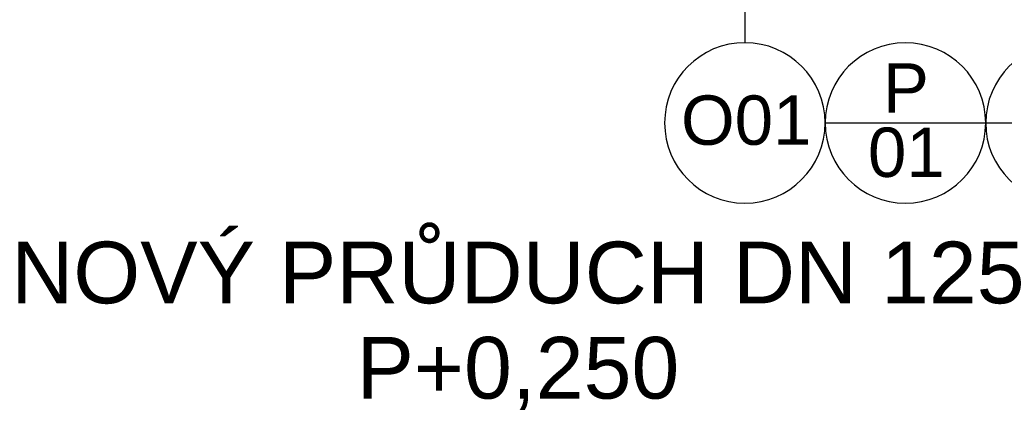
# Model space of a CAD drawing. Header units: millimetres. Extents: x -28017 to 3863, y -4271 to 20239.
# Tile 86 of 105: x -3706 to -1712, y -765 to 47. Entities that reach past the tile are written whole.
import ezdxf

# ---------------------------------------------------------------- set-up
doc = ezdxf.new("R2010")
doc.units = ezdxf.units.MM
doc.header["$MEASUREMENT"] = 0
for name, color, linetype in [('5._POHLED ZÁPADNÍ_2_Anotace - SP', 7, 'Continuous'), ('5._POHLED ZÁPADNÍ_2_Nové_Otvory – Značky oken', 7, 'Continuous'), ('5._POHLED ZÁPADNÍ_2_Otvory – Značky oken', 7, 'Continuous')]:
    doc.layers.add(name, color=color, linetype=linetype)
doc.styles.add('GENEROVANÝ_STYL_1', font='txt')

msp = doc.modelspace()

# ---------------------------------------------------------------- linework, layer by layer
at = {"layer": '5._POHLED ZÁPADNÍ_2_Nové_Otvory – Značky oken', "color": 1, "linetype": 'Continuous', "lineweight": 25}
for p, q in [((-2237.3, 1050.3), (-2237.4, 0.3)), ((-2075, -162.3), (-1750, -162.3)), ((-1750, -162.3), (-1425, -162.4))]:
    msp.add_line(p, q, dxfattribs=at)
at = {"layer": '5._POHLED ZÁPADNÍ_2_Nové_Otvory – Značky oken', "color": 1, "linetype": 'Continuous', "lineweight": 25, "flags": 128}
for points in [[(-2075, -162.3, 1), (-2400, -162.2, 1)], [(-1750, -162.3, 1), (-2075, -162.3, 1)], [(-1425, -162.4, 1), (-1750, -162.3, 1)]]:
    msp.add_lwpolyline(points, format="xyb", close=True, dxfattribs=at)

# ---------------------------------------------------------------- texts
at = {"layer": '5._POHLED ZÁPADNÍ_2_Anotace - SP', "color": 1, "linetype": 'Continuous', "lineweight": 25, "insert": (-3722.7, -573.5), "char_height": 125, "attachment_point": 4, "line_spacing_factor": 0.926482, "style": 'GENEROVANÝ_STYL_1'}
msp.add_mtext('\\A1;{\\pql;\\fArial|b0|i0|c238|p38;NOVÝ PRŮDUCH DN 125\\P\\pqc;\\fArial|b0|i0|c238|p38;P+0,\\fArial|b0|i0|c238|p38;25\\fArial|b0|i0|c238|p38;0 }', dxfattribs=at)
at = {"layer": '5._POHLED ZÁPADNÍ_2_Otvory – Značky oken', "color": 1, "linetype": 'Continuous', "lineweight": 25, "char_height": 100, "attachment_point": 4, "rotation": 359.9912, "style": 'GENEROVANÝ_STYL_1'}
for s, insert in [('\\A1;{\\pql;\\pt0;\\fArial|b0|i0|c238|p38;P}', (-1958.2, -91.6)), ('\\A1;{\\pql;\\pt0;\\fArial|b0|i0|c238|p38;O01}', (-2366.8, -157.3)), ('\\A1;{\\pql;\\pt0;\\fArial|b0|i0|c238|p38;01}', (-1988.4, -222.4))]:
    msp.add_mtext(s, dxfattribs=dict(at, insert=insert))

doc.saveas('drawing.dxf')
